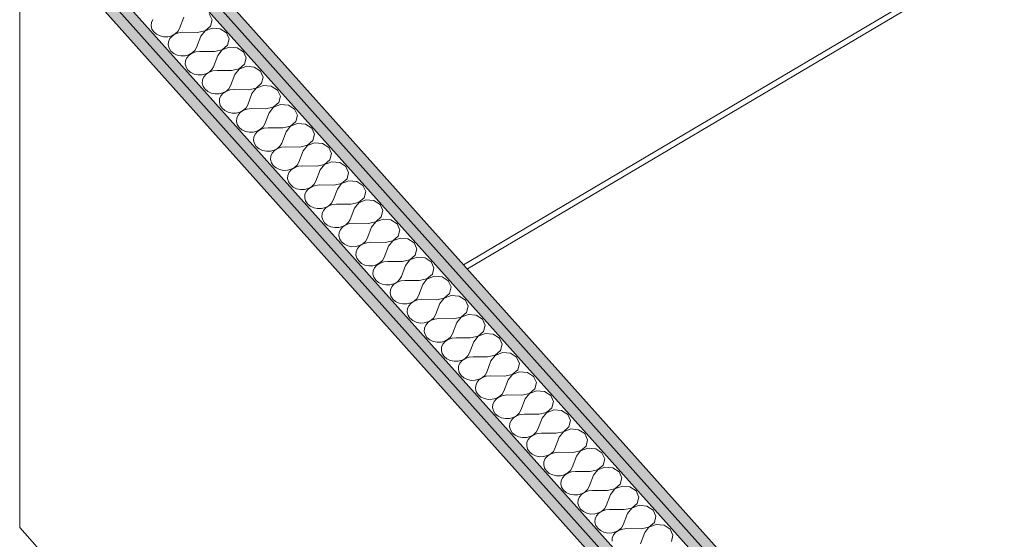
# Model space of a CAD drawing. Header units: millimetres. Extents: x -36631 to 27388, y -24993 to 6945.
# Tile 173 of 256: x 3291 to 4491, y -12815 to -12181. Entities that reach past the tile are written whole.
import ezdxf

# ---------------------------------------------------------------- set-up
doc = ezdxf.new("R2010")
doc.units = ezdxf.units.MM
doc.header["$MEASUREMENT"] = 0
doc.linetypes.add('Wipeout_Contour', pattern=[1000, 0, -1000])
doc.layers.add('Nuevo_08_E_Envans secs', color=7, linetype='Continuous')
doc.layers.add('Nuevo_14_PAV_Soft Light Grey 0554', color=7, linetype='Continuous')
for name, color, linetype, lineweight in [('Nuevo_08_E_Envans secs_Pluma_Nº__1', 7, 'Continuous', 5), ('Nuevo_08_E_Envans secs_Pluma_Nº__47', 7, 'Continuous', 20), ('Nuevo_14_PAV_Soft Light Grey 0554_Pluma_Nº__89', 7, 'Continuous', 5)]:
    doc.layers.add(name, color=color, linetype=linetype, lineweight=lineweight)
doc.layers.add('Nuevo_08_E_Envans secs_Pluma_Nº__102', color=7, linetype='Continuous', lineweight=5, true_color=0xcccccc)
doc.layers.add('Nuevo_08_E_Envans secs_Pluma_Nº__79', color=7, linetype='Continuous', lineweight=5, true_color=0xaaffd5)

# ---------------------------------------------------------------- blocks, each defined once
blk = doc.blocks.new('Elem Sección_151_1')
at = {"color": 254, "linetype": 'Wipeout_Contour', "lineweight": 0, "ltscale": 55039.860987}
blk.add_wipeout([(4211.6, -13218.9), (4219.7, -13228), (5399.4, -12533), (5391.3, -12523.9)], dxfattribs=at).dxf.layer = 'Nuevo_08_E_Envans secs'
at = {"color": 254, "linetype": 'Wipeout_Contour', "lineweight": 0, "ltscale": 55085.216825}
blk.add_wipeout([(4219.7, -13228), (4227.8, -13237.1), (5407.5, -12542.1), (5399.4, -12533)], dxfattribs=at).dxf.layer = 'Nuevo_08_E_Envans secs'
at = {"color": 254, "linetype": 'Wipeout_Contour', "lineweight": 0, "ltscale": 55139.30198}
blk.add_wipeout([(4231.5, -13241.3), (4235.2, -13245.5), (5415, -12550.5), (5411.2, -12546.3)], dxfattribs=at).dxf.layer = 'Nuevo_08_E_Envans secs'
blk = doc.blocks.new('Elem Sección_241_1')
at = {"layer": 'Nuevo_08_E_Envans secs_Pluma_Nº__47', "color": 7, "linetype": 'Continuous', "lineweight": 20}
blk.add_line((3832.5, -12479.8), (4393.2, -12147.8), dxfattribs=at)
blk = doc.blocks.new('*X296')
at = {"layer": 'Nuevo_08_E_Envans secs_Pluma_Nº__102', "color": 254, "linetype": 'Continuous', "lineweight": 5, "true_color": 0xcccccc}
for p, q in [((3491.3, -12177.8), (3486.1, -12191.6)), ((3525.8, -12181), (3522.5, -12173.6)), ((3451.9, -12184.5), (3451.6, -12188.5)), ((3451.6, -12188.5), (3452.6, -12192.3)), ((3453.5, -12180.7), (3451.9, -12184.5)), ((3484, -12195.2), (3486.1, -12191.6)), ((3517.3, -12194.4), (3523.9, -12188.7)), ((3526.1, -12191.2), (3517.4, -12194.5)), ((3523.9, -12188.7), (3525.8, -12181)), ((3535.7, -12192), (3526.1, -12191.2)), ((3452.6, -12192.3), (3454.9, -12195.8)), ((3454.9, -12195.8), (3458.3, -12198.7)), ((3458.3, -12198.7), (3462.5, -12200.7)), ((3462.5, -12200.7), (3467.2, -12201.7)), ((3467.2, -12201.7), (3472.1, -12201.6)), ((3472.1, -12201.6), (3476.8, -12200.4)), ((3477.1, -12200.8), (3474.3, -12204)), ((3476.8, -12200.4), (3480.8, -12198.2)), ((3480.9, -12198.3), (3477.1, -12200.8)), ((3480.8, -12198.2), (3484, -12195.2)), ((3485.4, -12196.8), (3480.9, -12198.3)), ((3490.3, -12196.3), (3485.4, -12196.8)), ((3507.9, -12196.5), (3490.3, -12196.3)), ((3512.1, -12201.1), (3506.9, -12214.9)), ((3507.9, -12196.5), (3517.3, -12194.4)), ((3517.4, -12194.5), (3512.1, -12201.1)), ((3543.3, -12196.9), (3535.7, -12192)), ((3546.6, -12204.3), (3543.3, -12196.9)), ((3472.7, -12207.8), (3472.4, -12211.7)), ((3472.4, -12211.7), (3473.4, -12215.6)), ((3474.3, -12204), (3472.7, -12207.8)), ((3473.4, -12215.6), (3475.7, -12219.1)), ((3504.8, -12218.5), (3506.9, -12214.9)), ((3538.1, -12217.7), (3544.7, -12212)), ((3546.9, -12214.4), (3538.2, -12217.8)), ((3544.7, -12212), (3546.6, -12204.3)), ((3556.5, -12215.3), (3546.9, -12214.4)), ((3564.1, -12220.2), (3556.5, -12215.3)), ((3475.7, -12219.1), (3479.1, -12222)), ((3479.1, -12222), (3483.3, -12224)), ((3483.3, -12224), (3488, -12225)), ((3488, -12225), (3492.9, -12224.9)), ((3492.9, -12224.9), (3497.6, -12223.7)), ((3495.1, -12227.3), (3493.5, -12231.1)), ((3497.9, -12224.1), (3495.1, -12227.3)), ((3497.6, -12223.7), (3501.6, -12221.5)), ((3501.7, -12221.6), (3497.9, -12224.1)), ((3501.6, -12221.5), (3504.8, -12218.5)), ((3506.2, -12220), (3501.7, -12221.6)), ((3511.1, -12219.5), (3506.2, -12220)), ((3528.7, -12219.8), (3511.1, -12219.5)), ((3532.9, -12224.4), (3527.7, -12238.2)), ((3528.7, -12219.8), (3538.1, -12217.7)), ((3538.2, -12217.8), (3532.9, -12224.4)), ((3567.5, -12227.6), (3564.1, -12220.2)), ((3565.5, -12235.3), (3567.5, -12227.6)), ((3493.5, -12231.1), (3493.2, -12235)), ((3493.2, -12235), (3494.2, -12238.9)), ((3494.2, -12238.9), (3496.5, -12242.4)), ((3525.6, -12241.8), (3527.7, -12238.2)), ((3558.9, -12241), (3565.5, -12235.3)), ((3567.7, -12237.7), (3559, -12241.1)), ((3577.3, -12238.6), (3567.7, -12237.7)), ((3584.9, -12243.5), (3577.3, -12238.6)), ((3496.5, -12242.4), (3499.9, -12245.3)), ((3499.9, -12245.3), (3504.1, -12247.3)), ((3504.1, -12247.3), (3508.8, -12248.2)), ((3508.8, -12248.2), (3513.7, -12248.1)), ((3513.7, -12248.1), (3518.4, -12247)), ((3515.9, -12250.6), (3514.3, -12254.3)), ((3518.7, -12247.4), (3515.9, -12250.6)), ((3518.4, -12247), (3522.4, -12244.8)), ((3522.5, -12244.9), (3518.7, -12247.4)), ((3522.4, -12244.8), (3525.6, -12241.8)), ((3527, -12243.3), (3522.5, -12244.9)), ((3531.9, -12242.8), (3527, -12243.3)), ((3549.6, -12243), (3531.9, -12242.8)), ((3553.7, -12247.7), (3548.5, -12261.5)), ((3549.6, -12243), (3558.9, -12241)), ((3559, -12241.1), (3553.7, -12247.7)), ((3588.3, -12250.8), (3584.9, -12243.5)), ((3586.3, -12258.5), (3588.3, -12250.8)), ((3514.3, -12254.3), (3514, -12258.3)), ((3514, -12258.3), (3515, -12262.2)), ((3515, -12262.2), (3517.3, -12265.7)), ((3546.4, -12265.1), (3548.5, -12261.5)), ((3579.7, -12264.3), (3586.3, -12258.5)), ((3588.5, -12261), (3579.8, -12264.4)), ((3598.1, -12261.9), (3588.5, -12261)), ((3605.7, -12266.7), (3598.1, -12261.9)), ((3517.3, -12265.7), (3520.7, -12268.6)), ((3520.7, -12268.6), (3524.9, -12270.5)), ((3524.9, -12270.5), (3529.6, -12271.5)), ((3529.6, -12271.5), (3534.5, -12271.4)), ((3534.5, -12271.4), (3539.2, -12270.2)), ((3536.7, -12273.9), (3535.1, -12277.6)), ((3539.5, -12270.6), (3536.7, -12273.9)), ((3539.2, -12270.2), (3543.3, -12268.1)), ((3543.3, -12268.1), (3539.5, -12270.6)), ((3543.3, -12268.1), (3546.4, -12265.1)), ((3547.8, -12266.6), (3543.3, -12268.1)), ((3552.7, -12266.1), (3547.8, -12266.6)), ((3570.4, -12266.3), (3552.7, -12266.1)), ((3574.5, -12271), (3569.3, -12284.7)), ((3570.4, -12266.3), (3579.7, -12264.3)), ((3579.8, -12264.4), (3574.5, -12271)), ((3609.1, -12274.1), (3605.7, -12266.7)), ((3607.1, -12281.8), (3609.1, -12274.1)), ((3535.1, -12277.6), (3534.8, -12281.6)), ((3534.8, -12281.6), (3535.8, -12285.5)), ((3535.8, -12285.5), (3538.1, -12289)), ((3567.3, -12288.3), (3569.3, -12284.7)), ((3591.2, -12289.6), (3600.5, -12287.6)), ((3600.6, -12287.7), (3595.3, -12294.3)), ((3600.5, -12287.6), (3607.1, -12281.8)), ((3609.3, -12284.3), (3600.6, -12287.7)), ((3618.9, -12285.2), (3609.3, -12284.3)), ((3626.5, -12290), (3618.9, -12285.2)), ((3538.1, -12289), (3541.5, -12291.8)), ((3541.5, -12291.8), (3545.7, -12293.8)), ((3545.7, -12293.8), (3550.4, -12294.8)), ((3550.4, -12294.8), (3555.3, -12294.7)), ((3555.3, -12294.7), (3560, -12293.5)), ((3557.5, -12297.2), (3555.9, -12300.9)), ((3560.3, -12293.9), (3557.5, -12297.2)), ((3560, -12293.5), (3564.1, -12291.3)), ((3564.1, -12291.4), (3560.3, -12293.9)), ((3564.1, -12291.3), (3567.3, -12288.3)), ((3568.6, -12289.9), (3564.1, -12291.4)), ((3573.5, -12289.4), (3568.6, -12289.9)), ((3591.2, -12289.6), (3573.5, -12289.4)), ((3595.3, -12294.3), (3590.1, -12308)), ((3629.9, -12297.4), (3626.5, -12290)), ((3627.9, -12305.1), (3629.9, -12297.4)), ((3555.9, -12300.9), (3555.6, -12304.9)), ((3555.6, -12304.9), (3556.6, -12308.8)), ((3556.6, -12308.8), (3558.9, -12312.3)), ((3584.9, -12314.6), (3588.1, -12311.6)), ((3588.1, -12311.6), (3590.1, -12308)), ((3612, -12312.9), (3621.3, -12310.8)), ((3621.4, -12310.9), (3616.1, -12317.5)), ((3621.3, -12310.8), (3627.9, -12305.1)), ((3630.1, -12307.6), (3621.4, -12310.9)), ((3639.7, -12308.4), (3630.1, -12307.6)), ((3647.3, -12313.3), (3639.7, -12308.4)), ((3558.9, -12312.3), (3562.3, -12315.1)), ((3562.3, -12315.1), (3566.5, -12317.1)), ((3566.5, -12317.1), (3571.3, -12318.1)), ((3571.3, -12318.1), (3576.1, -12318)), ((3576.1, -12318), (3580.8, -12316.8)), ((3578.3, -12320.4), (3576.7, -12324.2)), ((3581.2, -12317.2), (3578.3, -12320.4)), ((3580.8, -12316.8), (3584.9, -12314.6)), ((3585, -12314.7), (3581.2, -12317.2)), ((3589.4, -12313.2), (3585, -12314.7)), ((3594.3, -12312.7), (3589.4, -12313.2)), ((3612, -12312.9), (3594.3, -12312.7)), ((3616.1, -12317.5), (3610.9, -12331.3)), ((3650.7, -12320.7), (3647.3, -12313.3)), ((3648.7, -12328.4), (3650.7, -12320.7)), ((3576.7, -12324.2), (3576.4, -12328.2)), ((3576.4, -12328.2), (3577.4, -12332)), ((3577.4, -12332), (3579.7, -12335.5)), ((3579.7, -12335.5), (3583.1, -12338.4)), ((3605.7, -12337.9), (3608.9, -12334.9)), ((3608.9, -12334.9), (3610.9, -12331.3)), ((3632.8, -12336.2), (3642.1, -12334.1)), ((3642.2, -12334.2), (3636.9, -12340.8)), ((3642.1, -12334.1), (3648.7, -12328.4)), ((3650.9, -12330.9), (3642.2, -12334.2)), ((3660.5, -12331.7), (3650.9, -12330.9)), ((3668.2, -12336.6), (3660.5, -12331.7)), ((3583.1, -12338.4), (3587.3, -12340.4)), ((3587.3, -12340.4), (3592.1, -12341.4)), ((3592.1, -12341.4), (3596.9, -12341.3)), ((3596.9, -12341.3), (3601.6, -12340.1)), ((3597.5, -12347.5), (3597.2, -12351.4)), ((3599.1, -12343.7), (3597.5, -12347.5)), ((3602, -12340.5), (3599.1, -12343.7)), ((3601.6, -12340.1), (3605.7, -12337.9)), ((3605.8, -12338), (3602, -12340.5)), ((3610.3, -12336.4), (3605.8, -12338)), ((3615.1, -12336), (3610.3, -12336.4)), ((3632.8, -12336.2), (3615.1, -12336)), ((3636.9, -12340.8), (3631.7, -12354.6)), ((3671.5, -12344), (3668.2, -12336.6)), ((3669.5, -12351.7), (3671.5, -12344)), ((3597.2, -12351.4), (3598.2, -12355.3)), ((3598.2, -12355.3), (3600.5, -12358.8)), ((3600.5, -12358.8), (3603.9, -12361.7)), ((3626.5, -12361.2), (3629.7, -12358.2)), ((3631.1, -12359.7), (3626.6, -12361.3)), ((3629.7, -12358.2), (3631.7, -12354.6)), ((3635.9, -12359.2), (3631.1, -12359.7)), ((3653.6, -12359.4), (3635.9, -12359.2)), ((3653.6, -12359.4), (3662.9, -12357.4)), ((3663, -12357.5), (3657.7, -12364.1)), ((3662.9, -12357.4), (3669.5, -12351.7)), ((3671.7, -12354.1), (3663, -12357.5)), ((3681.4, -12355), (3671.7, -12354.1)), ((3689, -12359.9), (3681.4, -12355)), ((3603.9, -12361.7), (3608.1, -12363.7)), ((3608.1, -12363.7), (3612.9, -12364.7)), ((3612.9, -12364.7), (3617.7, -12364.6)), ((3617.7, -12364.6), (3622.4, -12363.4)), ((3618.3, -12370.8), (3618, -12374.7)), ((3619.9, -12367), (3618.3, -12370.8)), ((3622.8, -12363.8), (3619.9, -12367)), ((3622.4, -12363.4), (3626.5, -12361.2)), ((3626.6, -12361.3), (3622.8, -12363.8)), ((3657.7, -12364.1), (3652.5, -12377.9)), ((3692.3, -12367.3), (3689, -12359.9)), ((3690.4, -12375), (3692.3, -12367.3)), ((3618, -12374.7), (3619, -12378.6)), ((3619, -12378.6), (3621.3, -12382.1)), ((3621.3, -12382.1), (3624.7, -12385)), ((3647.3, -12384.5), (3650.5, -12381.5)), ((3651.9, -12383), (3647.4, -12384.6)), ((3650.5, -12381.5), (3652.5, -12377.9)), ((3656.7, -12382.5), (3651.9, -12383)), ((3674.4, -12382.7), (3656.7, -12382.5)), ((3674.4, -12382.7), (3683.7, -12380.7)), ((3683.8, -12380.8), (3678.6, -12387.4)), ((3683.7, -12380.7), (3690.4, -12375)), ((3692.6, -12377.4), (3683.8, -12380.8)), ((3702.2, -12378.3), (3692.6, -12377.4)), ((3709.8, -12383.1), (3702.2, -12378.3)), ((3713.1, -12390.5), (3709.8, -12383.1)), ((3624.7, -12385), (3628.9, -12387)), ((3628.9, -12387), (3633.7, -12387.9)), ((3633.7, -12387.9), (3638.6, -12387.8)), ((3638.6, -12387.8), (3643.2, -12386.6)), ((3639.1, -12394), (3638.8, -12398)), ((3640.7, -12390.3), (3639.1, -12394)), ((3643.6, -12387.1), (3640.7, -12390.3)), ((3643.2, -12386.6), (3647.3, -12384.5)), ((3647.4, -12384.6), (3643.6, -12387.1)), ((3678.6, -12387.4), (3673.4, -12401.1)), ((3711.2, -12398.2), (3713.1, -12390.5)), ((3638.8, -12398), (3639.8, -12401.9)), ((3639.8, -12401.9), (3642.1, -12405.4)), ((3642.1, -12405.4), (3645.5, -12408.2)), ((3664, -12409.9), (3668.1, -12407.8)), ((3668.1, -12407.8), (3671.3, -12404.7)), ((3672.7, -12406.3), (3668.2, -12407.8)), ((3671.3, -12404.7), (3673.4, -12401.1)), ((3677.5, -12405.8), (3672.7, -12406.3)), ((3695.2, -12406), (3677.5, -12405.8)), ((3695.2, -12406), (3704.5, -12404)), ((3704.6, -12404.1), (3699.4, -12410.7)), ((3704.5, -12404), (3711.2, -12398.2)), ((3713.4, -12400.7), (3704.6, -12404.1)), ((3723, -12401.6), (3713.4, -12400.7)), ((3730.6, -12406.4), (3723, -12401.6)), ((3733.9, -12413.8), (3730.6, -12406.4)), ((3645.5, -12408.2), (3649.8, -12410.2)), ((3649.8, -12410.2), (3654.5, -12411.2)), ((3654.5, -12411.2), (3659.4, -12411.1)), ((3659.4, -12411.1), (3664, -12409.9)), ((3659.9, -12417.3), (3659.6, -12421.3)), ((3661.6, -12413.6), (3659.9, -12417.3)), ((3664.4, -12410.3), (3661.6, -12413.6)), ((3668.2, -12407.8), (3664.4, -12410.3)), ((3699.4, -12410.7), (3694.2, -12424.4)), ((3732, -12421.5), (3733.9, -12413.8)), ((3659.6, -12421.3), (3660.7, -12425.2)), ((3660.7, -12425.2), (3663, -12428.7)), ((3663, -12428.7), (3666.3, -12431.5)), ((3666.3, -12431.5), (3670.6, -12433.5)), ((3684.8, -12433.2), (3688.9, -12431)), ((3689, -12431.1), (3685.2, -12433.6)), ((3688.9, -12431), (3692.1, -12428)), ((3693.5, -12429.6), (3689, -12431.1)), ((3692.1, -12428), (3694.2, -12424.4)), ((3698.3, -12429.1), (3693.5, -12429.6)), ((3716, -12429.3), (3698.3, -12429.1)), ((3716, -12429.3), (3725.3, -12427.3)), ((3725.4, -12427.4), (3720.2, -12434)), ((3725.3, -12427.3), (3732, -12421.5)), ((3734.2, -12424), (3725.4, -12427.4)), ((3743.8, -12424.9), (3734.2, -12424)), ((3751.4, -12429.7), (3743.8, -12424.9)), ((3754.7, -12437.1), (3751.4, -12429.7)), ((3670.6, -12433.5), (3675.3, -12434.5)), ((3675.3, -12434.5), (3680.2, -12434.4)), ((3680.2, -12434.4), (3684.8, -12433.2)), ((3680.7, -12440.6), (3680.4, -12444.6)), ((3682.4, -12436.9), (3680.7, -12440.6)), ((3685.2, -12433.6), (3682.4, -12436.9)), ((3720.2, -12434), (3715, -12447.7)), ((3752.8, -12444.8), (3754.7, -12437.1)), ((3680.4, -12444.6), (3681.5, -12448.5)), ((3681.5, -12448.5), (3683.8, -12452)), ((3683.8, -12452), (3687.1, -12454.8)), ((3687.1, -12454.8), (3691.4, -12456.8)), ((3705.6, -12456.5), (3709.7, -12454.3)), ((3709.8, -12454.4), (3706, -12456.9)), ((3709.7, -12454.3), (3712.9, -12451.3)), ((3714.3, -12452.9), (3709.8, -12454.4)), ((3712.9, -12451.3), (3715, -12447.7)), ((3719.1, -12452.4), (3714.3, -12452.9)), ((3736.8, -12452.6), (3719.1, -12452.4)), ((3736.8, -12452.6), (3746.2, -12450.5)), ((3746.2, -12450.6), (3741, -12457.2)), ((3746.2, -12450.5), (3752.8, -12444.8)), ((3755, -12447.3), (3746.2, -12450.6)), ((3764.6, -12448.1), (3755, -12447.3)), ((3772.2, -12453), (3764.6, -12448.1)), ((3775.5, -12460.4), (3772.2, -12453)), ((3691.4, -12456.8), (3696.1, -12457.8)), ((3696.1, -12457.8), (3701, -12457.7)), ((3701, -12457.7), (3705.6, -12456.5)), ((3701.5, -12463.9), (3701.2, -12467.9)), ((3703.2, -12460.1), (3701.5, -12463.9)), ((3706, -12456.9), (3703.2, -12460.1)), ((3741, -12457.2), (3735.8, -12471)), ((3773.6, -12468.1), (3775.5, -12460.4)), ((3701.2, -12467.9), (3702.3, -12471.7)), ((3702.3, -12471.7), (3704.6, -12475.2)), ((3704.6, -12475.2), (3708, -12478.1)), ((3708, -12478.1), (3712.2, -12480.1)), ((3726.4, -12479.8), (3730.5, -12477.6)), ((3730.6, -12477.7), (3726.8, -12480.2)), ((3730.5, -12477.6), (3733.7, -12474.6)), ((3735.1, -12476.1), (3730.6, -12477.7)), ((3733.7, -12474.6), (3735.8, -12471)), ((3739.9, -12475.7), (3735.1, -12476.1)), ((3757.6, -12475.9), (3739.9, -12475.7)), ((3757.6, -12475.9), (3767, -12473.8)), ((3767, -12473.9), (3761.8, -12480.5)), ((3767, -12473.8), (3773.6, -12468.1)), ((3775.8, -12470.5), (3767, -12473.9)), ((3785.4, -12471.4), (3775.8, -12470.5)), ((3793, -12476.3), (3785.4, -12471.4)), ((3796.3, -12483.7), (3793, -12476.3)), ((3712.2, -12480.1), (3716.9, -12481.1)), ((3716.9, -12481.1), (3721.8, -12481)), ((3721.8, -12481), (3726.4, -12479.8)), ((3722.3, -12487.2), (3722, -12491.1)), ((3722, -12491.1), (3723.1, -12495)), ((3724, -12483.4), (3722.3, -12487.2)), ((3726.8, -12480.2), (3724, -12483.4)), ((3761.8, -12480.5), (3756.6, -12494.3)), ((3787.8, -12497.1), (3794.4, -12491.4)), ((3794.4, -12491.4), (3796.3, -12483.7)), ((3723.1, -12495), (3725.4, -12498.5)), ((3725.4, -12498.5), (3728.8, -12501.4)), ((3728.8, -12501.4), (3733, -12503.4)), ((3733, -12503.4), (3737.7, -12504.4)), ((3742.6, -12504.2), (3747.2, -12503.1)), ((3747.6, -12503.5), (3744.8, -12506.7)), ((3747.2, -12503.1), (3751.3, -12500.9)), ((3751.4, -12501), (3747.6, -12503.5)), ((3751.3, -12500.9), (3754.5, -12497.9)), ((3755.9, -12499.4), (3751.4, -12501)), ((3754.5, -12497.9), (3756.6, -12494.3)), ((3760.7, -12498.9), (3755.9, -12499.4)), ((3778.4, -12499.1), (3760.7, -12498.9)), ((3778.4, -12499.1), (3787.8, -12497.1)), ((3787.8, -12497.2), (3782.6, -12503.8)), ((3796.6, -12493.8), (3787.8, -12497.2)), ((3806.2, -12494.7), (3796.6, -12493.8)), ((3813.8, -12499.6), (3806.2, -12494.7)), ((3817.1, -12506.9), (3813.8, -12499.6)), ((3737.7, -12504.4), (3742.6, -12504.2)), ((3743.2, -12510.5), (3742.8, -12514.4)), ((3742.8, -12514.4), (3743.9, -12518.3)), ((3744.8, -12506.7), (3743.2, -12510.5)), ((3782.6, -12503.8), (3777.4, -12517.6)), ((3808.6, -12520.4), (3815.2, -12514.7)), ((3815.2, -12514.7), (3817.1, -12506.9)), ((3743.9, -12518.3), (3746.2, -12521.8)), ((3746.2, -12521.8), (3749.6, -12524.7)), ((3749.6, -12524.7), (3753.8, -12526.7)), ((3753.8, -12526.7), (3758.5, -12527.6)), ((3758.5, -12527.6), (3763.4, -12527.5)), ((3763.4, -12527.5), (3768, -12526.3)), ((3768.4, -12526.7), (3765.6, -12530)), ((3768, -12526.3), (3772.1, -12524.2)), ((3772.2, -12524.3), (3768.4, -12526.7)), ((3772.1, -12524.2), (3775.3, -12521.2)), ((3776.7, -12522.7), (3772.2, -12524.3)), ((3775.3, -12521.2), (3777.4, -12517.6)), ((3781.6, -12522.2), (3776.7, -12522.7)), ((3799.2, -12522.4), (3781.6, -12522.2)), ((3803.4, -12527.1), (3798.2, -12540.8)), ((3799.2, -12522.4), (3808.6, -12520.4)), ((3808.7, -12520.5), (3803.4, -12527.1)), ((3817.4, -12517.1), (3808.7, -12520.5)), ((3827, -12518), (3817.4, -12517.1)), ((3834.6, -12522.8), (3827, -12518)), ((3837.9, -12530.2), (3834.6, -12522.8)), ((3764, -12533.7), (3763.7, -12537.7)), ((3763.7, -12537.7), (3764.7, -12541.6)), ((3765.6, -12530), (3764, -12533.7)), ((3829.4, -12543.7), (3836, -12537.9)), ((3836, -12537.9), (3837.9, -12530.2)), ((3764.7, -12541.6), (3767, -12545.1)), ((3767, -12545.1), (3770.4, -12547.9)), ((3770.4, -12547.9), (3774.6, -12549.9)), ((3774.6, -12549.9), (3779.3, -12550.9)), ((3779.3, -12550.9), (3784.2, -12550.8)), ((3784.2, -12550.8), (3788.9, -12549.6)), ((3789.2, -12550), (3786.4, -12553.3)), ((3788.9, -12549.6), (3792.9, -12547.4)), ((3793, -12547.5), (3789.2, -12550)), ((3792.9, -12547.4), (3796.1, -12544.4)), ((3797.5, -12546), (3793, -12547.5)), ((3796.1, -12544.4), (3798.2, -12540.8)), ((3802.4, -12545.5), (3797.5, -12546)), ((3820, -12545.7), (3802.4, -12545.5)), ((3824.2, -12550.4), (3819, -12564.1)), ((3820, -12545.7), (3829.4, -12543.7)), ((3829.5, -12543.8), (3824.2, -12550.4)), ((3838.2, -12540.4), (3829.5, -12543.8)), ((3847.8, -12541.3), (3838.2, -12540.4)), ((3855.4, -12546.1), (3847.8, -12541.3)), ((3858.7, -12553.5), (3855.4, -12546.1)), ((3784.8, -12557), (3784.5, -12561)), ((3784.5, -12561), (3785.5, -12564.9)), ((3786.4, -12553.3), (3784.8, -12557)), ((3850.2, -12567), (3856.8, -12561.2)), ((3859, -12563.7), (3850.3, -12567)), ((3856.8, -12561.2), (3858.7, -12553.5)), ((3868.6, -12564.6), (3859, -12563.7)), ((3785.5, -12564.9), (3787.8, -12568.4)), ((3787.8, -12568.4), (3791.2, -12571.2)), ((3791.2, -12571.2), (3795.4, -12573.2)), ((3795.4, -12573.2), (3800.1, -12574.2)), ((3800.1, -12574.2), (3805, -12574.1)), ((3805, -12574.1), (3809.7, -12572.9)), ((3810, -12573.3), (3807.2, -12576.6)), ((3809.7, -12572.9), (3813.7, -12570.7)), ((3813.8, -12570.8), (3810, -12573.3)), ((3813.7, -12570.7), (3816.9, -12567.7)), ((3818.3, -12569.3), (3813.8, -12570.8)), ((3816.9, -12567.7), (3819, -12564.1)), ((3823.2, -12568.8), (3818.3, -12569.3)), ((3840.8, -12569), (3823.2, -12568.8)), ((3845, -12573.6), (3839.8, -12587.4)), ((3840.8, -12569), (3850.2, -12567)), ((3850.3, -12567), (3845, -12573.6)), ((3876.2, -12569.4), (3868.6, -12564.6)), ((3879.6, -12576.8), (3876.2, -12569.4)), ((3805.6, -12580.3), (3805.3, -12584.3)), ((3805.3, -12584.3), (3806.3, -12588.1)), ((3807.2, -12576.6), (3805.6, -12580.3)), ((3837.7, -12591), (3839.8, -12587.4)), ((3871, -12590.2), (3877.6, -12584.5)), ((3879.8, -12587), (3871.1, -12590.3)), ((3877.6, -12584.5), (3879.6, -12576.8)), ((3889.4, -12587.8), (3879.8, -12587)), ((3806.3, -12588.1), (3808.6, -12591.7)), ((3808.6, -12591.7), (3812, -12594.5)), ((3812, -12594.5), (3816.2, -12596.5)), ((3816.2, -12596.5), (3820.9, -12597.5)), ((3820.9, -12597.5), (3825.8, -12597.4)), ((3825.8, -12597.4), (3830.5, -12596.2)), ((3830.8, -12596.6), (3828, -12599.8)), ((3830.5, -12596.2), (3834.5, -12594)), ((3834.6, -12594.1), (3830.8, -12596.6)), ((3834.5, -12594), (3837.7, -12591)), ((3839.1, -12592.6), (3834.6, -12594.1)), ((3844, -12592.1), (3839.1, -12592.6)), ((3861.7, -12592.3), (3844, -12592.1)), ((3865.8, -12596.9), (3860.6, -12610.7)), ((3861.7, -12592.3), (3871, -12590.2)), ((3871.1, -12590.3), (3865.8, -12596.9)), ((3897, -12592.7), (3889.4, -12587.8)), ((3900.4, -12600.1), (3897, -12592.7)), ((3826.4, -12603.6), (3826.1, -12607.5)), ((3826.1, -12607.5), (3827.1, -12611.4)), ((3828, -12599.8), (3826.4, -12603.6)), ((3827.1, -12611.4), (3829.4, -12614.9)), ((3858.6, -12614.3), (3860.6, -12610.7)), ((3891.8, -12613.5), (3898.4, -12607.8)), ((3900.6, -12610.2), (3891.9, -12613.6)), ((3898.4, -12607.8), (3900.4, -12600.1)), ((3910.2, -12611.1), (3900.6, -12610.2)), ((3917.8, -12616), (3910.2, -12611.1)), ((3829.4, -12614.9), (3832.8, -12617.8)), ((3832.8, -12617.8), (3837, -12619.8)), ((3837, -12619.8), (3841.7, -12620.8)), ((3841.7, -12620.8), (3846.6, -12620.7)), ((3846.6, -12620.7), (3851.3, -12619.5)), ((3848.8, -12623.1), (3847.2, -12626.9)), ((3851.6, -12619.9), (3848.8, -12623.1)), ((3851.3, -12619.5), (3855.4, -12617.3)), ((3855.4, -12617.4), (3851.6, -12619.9)), ((3855.4, -12617.3), (3858.6, -12614.3)), ((3859.9, -12615.8), (3855.4, -12617.4)), ((3864.8, -12615.4), (3859.9, -12615.8)), ((3882.5, -12615.6), (3864.8, -12615.4)), ((3886.6, -12620.2), (3881.4, -12634)), ((3882.5, -12615.6), (3891.8, -12613.5)), ((3891.9, -12613.6), (3886.6, -12620.2)), ((3921.2, -12623.4), (3917.8, -12616)), ((3919.2, -12631.1), (3921.2, -12623.4)), ((3847.2, -12626.9), (3846.9, -12630.8)), ((3846.9, -12630.8), (3847.9, -12634.7)), ((3847.9, -12634.7), (3850.2, -12638.2)), ((3879.4, -12637.6), (3881.4, -12634)), ((3912.6, -12636.8), (3919.2, -12631.1)), ((3921.4, -12633.5), (3912.7, -12636.9)), ((3931, -12634.4), (3921.4, -12633.5)), ((3938.6, -12639.3), (3931, -12634.4)), ((3850.2, -12638.2), (3853.6, -12641.1)), ((3853.6, -12641.1), (3857.8, -12643.1)), ((3857.8, -12643.1), (3862.5, -12644.1)), ((3862.5, -12644.1), (3867.4, -12643.9)), ((3867.4, -12643.9), (3872.1, -12642.8)), ((3869.6, -12646.4), (3868, -12650.1)), ((3872.4, -12643.2), (3869.6, -12646.4)), ((3872.1, -12642.8), (3876.2, -12640.6)), ((3876.2, -12640.7), (3872.4, -12643.2)), ((3876.2, -12640.6), (3879.4, -12637.6)), ((3880.7, -12639.1), (3876.2, -12640.7)), ((3885.6, -12638.6), (3880.7, -12639.1)), ((3903.3, -12638.8), (3885.6, -12638.6)), ((3907.4, -12643.5), (3902.2, -12657.3)), ((3903.3, -12638.8), (3912.6, -12636.8)), ((3912.7, -12636.9), (3907.4, -12643.5)), ((3942, -12646.6), (3938.6, -12639.3)), ((3940, -12654.4), (3942, -12646.6)), ((3868, -12650.1), (3867.7, -12654.1)), ((3867.7, -12654.1), (3868.7, -12658)), ((3868.7, -12658), (3871, -12661.5)), ((3900.2, -12660.9), (3902.2, -12657.3)), ((3933.4, -12660.1), (3940, -12654.4)), ((3942.2, -12656.8), (3933.5, -12660.2)), ((3951.8, -12657.7), (3942.2, -12656.8)), ((3959.4, -12662.5), (3951.8, -12657.7)), ((3871, -12661.5), (3874.4, -12664.4)), ((3874.4, -12664.4), (3878.6, -12666.4)), ((3878.6, -12666.4), (3883.4, -12667.3)), ((3883.4, -12667.3), (3888.2, -12667.2)), ((3888.2, -12667.2), (3892.9, -12666)), ((3890.4, -12669.7), (3888.8, -12673.4)), ((3893.3, -12666.4), (3890.4, -12669.7)), ((3892.9, -12666), (3897, -12663.9)), ((3897.1, -12664), (3893.3, -12666.4)), ((3897, -12663.9), (3900.2, -12660.9)), ((3901.5, -12662.4), (3897.1, -12664)), ((3906.4, -12661.9), (3901.5, -12662.4)), ((3924.1, -12662.1), (3906.4, -12661.9)), ((3928.2, -12666.8), (3923, -12680.5)), ((3924.1, -12662.1), (3933.4, -12660.1)), ((3933.5, -12660.2), (3928.2, -12666.8)), ((3962.8, -12669.9), (3959.4, -12662.5)), ((3960.8, -12677.6), (3962.8, -12669.9)), ((3888.8, -12673.4), (3888.5, -12677.4)), ((3888.5, -12677.4), (3889.5, -12681.3)), ((3889.5, -12681.3), (3891.8, -12684.8)), ((3921, -12684.1), (3923, -12680.5)), ((3944.9, -12685.4), (3954.2, -12683.4)), ((3954.3, -12683.5), (3949, -12690.1)), ((3954.2, -12683.4), (3960.8, -12677.6)), ((3963, -12680.1), (3954.3, -12683.5)), ((3972.6, -12681), (3963, -12680.1)), ((3980.3, -12685.8), (3972.6, -12681)), ((3891.8, -12684.8), (3895.2, -12687.6)), ((3895.2, -12687.6), (3899.4, -12689.6)), ((3899.4, -12689.6), (3904.2, -12690.6)), ((3904.2, -12690.6), (3909, -12690.5)), ((3909, -12690.5), (3913.7, -12689.3)), ((3911.2, -12693), (3909.6, -12696.7)), ((3914.1, -12689.7), (3911.2, -12693)), ((3913.7, -12689.3), (3917.8, -12687.1)), ((3917.9, -12687.2), (3914.1, -12689.7)), ((3917.8, -12687.1), (3921, -12684.1)), ((3922.4, -12685.7), (3917.9, -12687.2)), ((3927.2, -12685.2), (3922.4, -12685.7)), ((3944.9, -12685.4), (3927.2, -12685.2)), ((3949, -12690.1), (3943.8, -12703.8)), ((3983.6, -12693.2), (3980.3, -12685.8)), ((3981.7, -12700.9), (3983.6, -12693.2)), ((3909.6, -12696.7), (3909.3, -12700.7)), ((3909.3, -12700.7), (3910.3, -12704.6)), ((3910.3, -12704.6), (3912.6, -12708.1)), ((3938.6, -12710.4), (3941.8, -12707.4)), ((3941.8, -12707.4), (3943.8, -12703.8)), ((3965.7, -12708.7), (3975, -12706.6)), ((3975.1, -12706.7), (3969.9, -12713.3)), ((3975, -12706.6), (3981.7, -12700.9)), ((3983.8, -12703.4), (3975.1, -12706.7)), ((3993.5, -12704.3), (3983.8, -12703.4)), ((4001.1, -12709.1), (3993.5, -12704.3)), ((3912.6, -12708.1), (3916, -12710.9)), ((3916, -12710.9), (3920.2, -12712.9)), ((3920.2, -12712.9), (3925, -12713.9)), ((3925, -12713.9), (3929.8, -12713.8)), ((3929.8, -12713.8), (3934.5, -12712.6)), ((3932, -12716.3), (3930.4, -12720)), ((3934.9, -12713), (3932, -12716.3)), ((3934.5, -12712.6), (3938.6, -12710.4)), ((3938.7, -12710.5), (3934.9, -12713)), ((3943.2, -12709), (3938.7, -12710.5)), ((3948, -12708.5), (3943.2, -12709)), ((3965.7, -12708.7), (3948, -12708.5)), ((3969.9, -12713.3), (3964.6, -12727.1)), ((4004.4, -12716.5), (4001.1, -12709.1)), ((4002.5, -12724.2), (4004.4, -12716.5)), ((3930.4, -12720), (3930.1, -12724)), ((3930.1, -12724), (3931.1, -12727.8)), ((3931.1, -12727.8), (3933.4, -12731.3)), ((3933.4, -12731.3), (3936.8, -12734.2)), ((3959.4, -12733.7), (3962.6, -12730.7)), ((3962.6, -12730.7), (3964.6, -12727.1)), ((3986.5, -12732), (3995.8, -12729.9)), ((3995.9, -12730), (3990.7, -12736.6)), ((3995.8, -12729.9), (4002.5, -12724.2)), ((4004.7, -12726.7), (3995.9, -12730)), ((4014.3, -12727.5), (4004.7, -12726.7)), ((4021.9, -12732.4), (4014.3, -12727.5)), ((3936.8, -12734.2), (3941, -12736.2)), ((3941, -12736.2), (3945.8, -12737.2)), ((3945.8, -12737.2), (3950.7, -12737.1)), ((3950.7, -12737.1), (3955.3, -12735.9)), ((3951.2, -12743.3), (3950.9, -12747.2)), ((3952.8, -12739.5), (3951.2, -12743.3)), ((3955.7, -12736.3), (3952.8, -12739.5)), ((3955.3, -12735.9), (3959.4, -12733.7)), ((3959.5, -12733.8), (3955.7, -12736.3)), ((3964, -12732.3), (3959.5, -12733.8)), ((3968.8, -12731.8), (3964, -12732.3)), ((3986.5, -12732), (3968.8, -12731.8)), ((3990.7, -12736.6), (3985.5, -12750.4)), ((4025.2, -12739.8), (4021.9, -12732.4)), ((4023.3, -12747.5), (4025.2, -12739.8)), ((3950.9, -12747.2), (3951.9, -12751.1)), ((3951.9, -12751.1), (3954.2, -12754.6)), ((3954.2, -12754.6), (3957.6, -12757.5)), ((3980.2, -12757), (3983.4, -12754)), ((3984.8, -12755.5), (3980.3, -12757.1)), ((3983.4, -12754), (3985.5, -12750.4)), ((3989.6, -12755), (3984.8, -12755.5)), ((4007.3, -12755.3), (3989.6, -12755)), ((4007.3, -12755.3), (4016.6, -12753.2)), ((4016.7, -12753.3), (4011.5, -12759.9)), ((4016.6, -12753.2), (4023.3, -12747.5)), ((4025.5, -12749.9), (4016.7, -12753.3)), ((4035.1, -12750.8), (4025.5, -12749.9)), ((4042.7, -12755.7), (4035.1, -12750.8)), ((4046, -12763.1), (4042.7, -12755.7)), ((3957.6, -12757.5), (3961.9, -12759.5)), ((3961.9, -12759.5), (3966.6, -12760.5)), ((3966.6, -12760.5), (3971.5, -12760.4)), ((3971.5, -12760.4), (3976.1, -12759.2)), ((3972, -12766.6), (3971.7, -12770.5)), ((3973.7, -12762.8), (3972, -12766.6)), ((3976.5, -12759.6), (3973.7, -12762.8)), ((3976.1, -12759.2), (3980.2, -12757)), ((3980.3, -12757.1), (3976.5, -12759.6)), ((4011.5, -12759.9), (4006.3, -12773.7)), ((4044.1, -12770.8), (4046, -12763.1)), ((3971.7, -12770.5), (3972.8, -12774.4)), ((3972.8, -12774.4), (3975.1, -12777.9)), ((3975.1, -12777.9), (3978.4, -12780.8)), ((4001, -12780.3), (4004.2, -12777.3)), ((4005.6, -12778.8), (4001.1, -12780.4)), ((4004.2, -12777.3), (4006.3, -12773.7)), ((4010.4, -12778.3), (4005.6, -12778.8)), ((4028.1, -12778.5), (4010.4, -12778.3)), ((4028.1, -12778.5), (4037.4, -12776.5)), ((4037.5, -12776.6), (4032.3, -12783.2)), ((4037.4, -12776.5), (4044.1, -12770.8)), ((4046.3, -12773.2), (4037.5, -12776.6)), ((4055.9, -12774.1), (4046.3, -12773.2)), ((4063.5, -12779), (4055.9, -12774.1)), ((4066.8, -12786.3), (4063.5, -12779)), ((3978.4, -12780.8), (3982.7, -12782.8)), ((3982.7, -12782.8), (3987.4, -12783.8)), ((3987.4, -12783.8), (3992.3, -12783.6)), ((3992.3, -12783.6), (3996.9, -12782.5)), ((3992.8, -12789.8), (3992.5, -12793.8)), ((3994.5, -12786.1), (3992.8, -12789.8)), ((3997.3, -12782.9), (3994.5, -12786.1)), ((3996.9, -12782.5), (4001, -12780.3)), ((4001.1, -12780.4), (3997.3, -12782.9)), ((4032.3, -12783.2), (4027.1, -12797)), ((4064.9, -12794), (4066.8, -12786.3)), ((3992.5, -12793.8), (3993.6, -12797.7)), ((3993.6, -12797.7), (3995.9, -12801.2)), ((3995.9, -12801.2), (3999.2, -12804.1)), ((4017.7, -12805.7), (4021.8, -12803.6)), ((4021.9, -12803.7), (4018.1, -12806.1)), ((4021.8, -12803.6), (4025, -12800.6)), ((4026.4, -12802.1), (4021.9, -12803.7)), ((4025, -12800.6), (4027.1, -12797)), ((4031.2, -12801.6), (4026.4, -12802.1)), ((4048.9, -12801.8), (4031.2, -12801.6)), ((4048.9, -12801.8), (4058.3, -12799.8)), ((4058.3, -12799.9), (4053.1, -12806.5)), ((4058.3, -12799.8), (4064.9, -12794)), ((4067.1, -12796.5), (4058.3, -12799.9)), ((4076.7, -12797.4), (4067.1, -12796.5)), ((4084.3, -12802.2), (4076.7, -12797.4)), ((4087.6, -12809.6), (4084.3, -12802.2)), ((3999.2, -12804.1), (4003.5, -12806.1)), ((4003.5, -12806.1), (4008.2, -12807)), ((4008.2, -12807), (4013.1, -12806.9)), ((4013.1, -12806.9), (4017.7, -12805.7)), ((4013.6, -12813.1), (4013.3, -12817.1)), ((4015.3, -12809.4), (4013.6, -12813.1)), ((4018.1, -12806.1), (4015.3, -12809.4)), ((4053.1, -12806.5), (4047.9, -12820.2)), ((4085.7, -12817.3), (4087.6, -12809.6))]:
    blk.add_line(p, q, dxfattribs=at)
blk = doc.blocks.new('Elem Sección_253_1')
at = {"layer": 'Nuevo_08_E_Envans secs_Pluma_Nº__79', "linetype": 'Continuous', "lineweight": 5, "true_color": 0xaaffd5}
for points in [[(3376.9, -11989.1), (3365.7, -11995.7), (4321.7, -13065.5), (4332.9, -13058.9), (4324.8, -13049.8), (3385, -11998.2)], [(3385, -11998.2), (4324.8, -13049.8), (4336, -13043.2), (3396.1, -11991.6)], [(3305.6, -12031.3), (3294.5, -12037.9), (3302.6, -12047), (4242.3, -13098.5), (4250.4, -13107.5), (4261.5, -13100.9)], [(3302.6, -12047), (3291.4, -12053.6), (4231.1, -13105), (4242.3, -13098.5)]]:
    blk.add_hatch(color=121, dxfattribs=at).paths.add_polyline_path(points)
at = {"layer": 'Nuevo_08_E_Envans secs_Pluma_Nº__1', "color": 7, "linetype": 'Continuous', "lineweight": 5}
for p, q in [((3385, -11998.2), (4324.8, -13049.8)), ((3396.1, -11991.6), (4336, -13043.2)), ((3302.6, -12047), (4242.3, -13098.5)), ((3291.4, -12053.6), (4231.1, -13105))]:
    blk.add_line(p, q, dxfattribs=at)
at = {"layer": 'Nuevo_08_E_Envans secs_Pluma_Nº__1', "color": 7, "linetype": 'Continuous', "lineweight": 5, "flags": 128}
for points in [[(3357.6, -11986.6), (3365.7, -11995.7), (4321.7, -13065.5), (4329.8, -13074.6)], [(3297.5, -12022.2), (3305.6, -12031.3), (4261.5, -13100.9), (4269.7, -13110)]]:
    blk.add_lwpolyline(points, dxfattribs=at)
at = {"layer": 'Nuevo_08_E_Envans secs_Pluma_Nº__47', "color": 7, "linetype": 'Continuous', "lineweight": 20}
for p, q in [((3291.4, -12053.6), (3291.4, -12800.3)), ((3291.4, -12800.3), (3823.3, -13395.4))]:
    blk.add_line(p, q, dxfattribs=at)
at = {"layer": 'Nuevo_08_E_Envans secs', "lineweight": 0}
blk.add_blockref('*X296', (0, 0), dxfattribs=at)
blk = doc.blocks.new('Elem Sección_306_1')
at = {"layer": 'Nuevo_14_PAV_Soft Light Grey 0554_Pluma_Nº__89', "color": 7, "linetype": 'Continuous', "lineweight": 5}
blk.add_line((5236, -11656.3), (3837, -12484.8), dxfattribs=at)

msp = doc.modelspace()

# ---------------------------------------------------------------- block references
at = {"layer": 'Nuevo_08_E_Envans secs', "lineweight": 0}
msp.add_blockref('Elem Sección_151_1', (0, 0), dxfattribs=at)

# ---------------------------------------------------------------- next in the draw order: block references
msp.add_blockref('Elem Sección_241_1', (0, 0), dxfattribs=at)

# ---------------------------------------------------------------- next in the draw order: block references
msp.add_blockref('Elem Sección_253_1', (0, 0), dxfattribs=at)
at = {"layer": 'Nuevo_14_PAV_Soft Light Grey 0554', "lineweight": 0}
msp.add_blockref('Elem Sección_306_1', (0, 0), dxfattribs=at)

doc.saveas('drawing.dxf')
